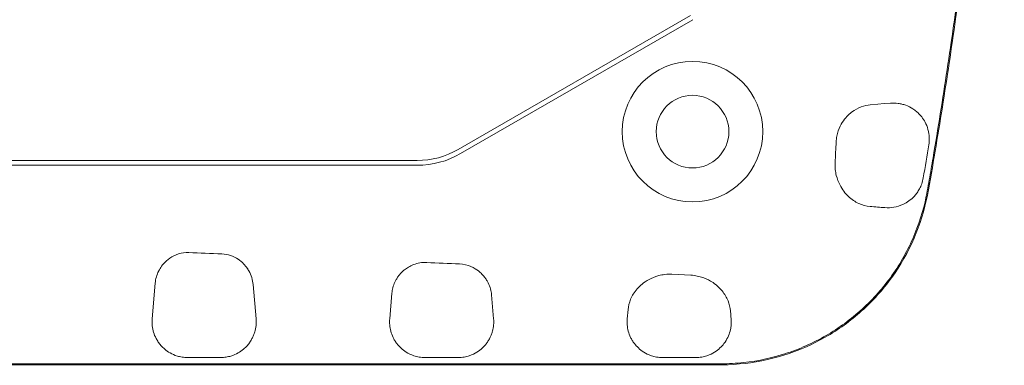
# Model space of a CAD drawing. Header units: inches. Extents: x 0.3 to 21.7, y 0.2 to 16.6.
# Tile 9 of 18: x 10.648 to 12.679, y 9.241 to 9.955. Entities that reach past the tile are written whole.
import ezdxf

# ---------------------------------------------------------------- set-up
doc = ezdxf.new("R2010")
doc.units = ezdxf.units.IN
doc.header["$MEASUREMENT"] = 0

msp = doc.modelspace()

# ---------------------------------------------------------------- linework, layer by layer
at = {"color": 7, "linetype": 'Continuous', "lineweight": 15}
for p, q in [((11.5523, 9.6871), (12.0312, 9.9636)), ((11.5573, 9.6784), (12.0362, 9.9549)), ((5.6888, 9.6643), (11.4674, 9.6643)), ((5.6888, 9.6543), (11.4674, 9.6543)), ((11.9932, 9.4295), (12.0319, 9.4275)), ((10.9209, 9.3375), (10.9273, 9.4113)), ((11.129, 9.4086), (11.1352, 9.3375)), ((11.4109, 9.3375), (11.4155, 9.3903)), ((11.6209, 9.387), (11.6252, 9.3375)), ((11.9009, 9.3375), (11.9026, 9.3564)), ((11.0621, 9.2575), (10.9941, 9.2575)), ((11.5521, 9.2575), (11.4841, 9.2575)), ((12.0421, 9.2575), (11.9741, 9.2575))]:
    msp.add_line(p, q, dxfattribs=at)
at = {"color": 7, "linetype": 'Continuous', "lineweight": 15, "flags": 128}
for points in [[(12.4024, 9.7793), (12.418, 9.7805), (12.431, 9.7816), (12.444, 9.7826)], [(11.487, 9.4537), (11.4871, 9.4537), (11.4872, 9.4537), (11.4873, 9.4537), (11.4873, 9.4537)], [(12.1138, 9.3538), (12.1145, 9.3467), (12.1149, 9.3421), (12.1153, 9.3375)]]:
    msp.add_lwpolyline(points, dxfattribs=at)
at = {"color": 7, "linetype": 'Continuous', "lineweight": 15}
msp.add_circle((12.0356, 9.7238), 0.075, dxfattribs=at)
for centre, radius, start, end in [((12.0356, 9.7238), 0.145, 0, 180), ((12.0356, 9.7238), 0.145, 180, 270), ((12.0356, 9.7238), 0.145, 270, 0), ((11.4674, 9.8342), 0.1699, 269.9997, 300.0003)]:
    msp.add_arc(centre, radius, start, end, dxfattribs=at)
msp.add_ellipse((11.4673, 9.8345), major_axis=(0.0466, -0.174), ratio=0.999347, start_param=6.021549, end_param=6.544821, dxfattribs=at)
for points, knots in [([(8.5307, 13.5042), (9.5141, 13.5042), (10.4975, 13.5042), (11.6038, 13.5042), (11.7267, 13.5042), (11.9111, 13.5042), (11.9725, 13.5042), (12.0494, 13.5042), (12.0647, 13.5042), (12.0954, 13.5042), (12.111, 13.5041), (12.157, 13.5007), (12.187, 13.4952), (12.2456, 13.478), (12.2745, 13.4661), (12.3281, 13.437), (12.3533, 13.4198), (12.4002, 13.3797), (12.4212, 13.3574), (12.4582, 13.3089), (12.4743, 13.2823), (12.5004, 13.2269), (12.5104, 13.1981), (12.5208, 13.1533), (12.5232, 13.1381), (12.5285, 13.1078), (12.5311, 13.0926), (12.544, 13.0169), (12.5538, 12.9562), (12.5998, 12.6523), (12.6278, 12.4078), (12.666, 11.918), (12.6762, 11.6726), (12.6788, 11.1807), (12.6711, 10.9352), (12.6381, 10.4451), (12.6126, 10.2003), (12.5698, 9.8958), (12.5607, 9.835), (12.5462, 9.7439), (12.5412, 9.7136), (12.531, 9.6529), (12.5263, 9.6227), (12.5083, 9.5319), (12.4829, 9.4733), (12.4287, 9.3979), (12.4076, 9.3744), (12.3613, 9.333), (12.3363, 9.3148), (12.255, 9.2686), (12.1946, 9.2497), (12.101, 9.2415), (12.0698, 9.2425), (12.0074, 9.2425), (11.9762, 9.2425), (11.8204, 9.2425), (11.6957, 9.2425), (11.0721, 9.2425), (10.5733, 9.2425), (9.8251, 9.2425), (9.5757, 9.2425), (9.2016, 9.2425), (9.0769, 9.2425), (8.8898, 9.2425), (8.8275, 9.2425), (8.7339, 9.2425), (8.7028, 9.2425), (8.656, 9.2425), (8.6404, 9.2425), (8.6092, 9.2425), (8.5934, 9.2425), (8.5781, 9.2425)], [0.5, 0.5, 0.5, 0.5, 0.625, 0.625, 0.640625, 0.640625, 0.6484375, 0.6484375, 0.6503906, 0.6503906, 0.6523438, 0.6523438, 0.65625, 0.65625, 0.6601563, 0.6601563, 0.6640625, 0.6640625, 0.6679688, 0.6679688, 0.671875, 0.671875, 0.6757813, 0.6757813, 0.6777344, 0.6777344, 0.6796875, 0.6796875, 0.6875, 0.6875, 0.71875, 0.71875, 0.75, 0.75, 0.78125, 0.78125, 0.8125, 0.8125, 0.8203125, 0.8203125, 0.8242188, 0.8242188, 0.828125, 0.828125, 0.8359375, 0.8359375, 0.8398438, 0.8398438, 0.84375, 0.84375, 0.8515625, 0.8515625, 0.8554688, 0.8554688, 0.859375, 0.859375, 0.875, 0.875, 0.9375, 0.9375, 0.96875, 0.96875, 0.984375, 0.984375, 0.9921875, 0.9921875, 0.9960938, 0.9960938, 0.9980469, 0.9980469, 1, 1, 1, 1]), ([(8.5781, 13.5021), (9.5526, 13.5021), (10.6489, 13.5021), (11.7451, 13.5021), (11.9278, 13.5021), (11.9888, 13.5021), (12.0649, 13.5021), (12.0801, 13.5022), (12.1029, 13.5019), (12.1105, 13.5018), (12.1257, 13.501), (12.1332, 13.5003), (12.1557, 13.4979), (12.1707, 13.4955), (12.2004, 13.4891), (12.2152, 13.485), (12.2588, 13.4706), (12.2864, 13.4582), (12.3255, 13.4353), (12.3382, 13.427), (12.3627, 13.4089), (12.3747, 13.3991), (12.4084, 13.3683), (12.4285, 13.3456), (12.455, 13.3084), (12.4633, 13.2954), (12.4783, 13.2688), (12.4851, 13.2551), (12.4971, 13.2273), (12.5024, 13.2131), (12.5114, 13.1841), (12.5152, 13.1692), (12.5196, 13.1466), (12.521, 13.1391), (12.5236, 13.1239), (12.5249, 13.1164), (12.5288, 13.0937), (12.5314, 13.0786), (12.5442, 13.0029), (12.5538, 12.9423), (12.5812, 12.7602), (12.5972, 12.6383), (12.6248, 12.3945), (12.6364, 12.2726), (12.6644, 11.9067), (12.6743, 11.6627), (12.6765, 11.1745), (12.6688, 10.9304), (12.6357, 10.4419), (12.6102, 10.1973), (12.5673, 9.8933), (12.5582, 9.8326), (12.5437, 9.7416), (12.5387, 9.7114), (12.5311, 9.6659), (12.5286, 9.6508), (12.5247, 9.6281), (12.5234, 9.6205), (12.5207, 9.6054), (12.5193, 9.5979), (12.5116, 9.5604), (12.5023, 9.5312), (12.4837, 9.4887), (12.4766, 9.4747), (12.4612, 9.4478), (12.4528, 9.4348), (12.4346, 9.4099), (12.4249, 9.3979), (12.4041, 9.375), (12.3929, 9.364), (12.358, 9.333), (12.3329, 9.3151), (12.2925, 9.2924), (12.2784, 9.2855), (12.2498, 9.2733), (12.2352, 9.268), (12.191, 9.2545), (12.1606, 9.2486), (12.1217, 9.2454), (12.1139, 9.245), (12.0983, 9.2445), (12.0905, 9.2444), (12.0671, 9.2444), (12.0516, 9.2446), (12.0048, 9.2446), (11.8491, 9.2446), (10.6964, 9.2446), (9.5749, 9.2446), (8.5781, 9.2446)], [0, 0, 0, 0, 0.25, 0.28125, 0.28125, 0.296875, 0.296875, 0.300781, 0.300781, 0.302734, 0.302734, 0.304688, 0.304688, 0.308594, 0.308594, 0.3125, 0.3125, 0.320313, 0.320313, 0.324219, 0.324219, 0.328125, 0.328125, 0.335938, 0.335938, 0.339844, 0.339844, 0.34375, 0.34375, 0.347656, 0.347656, 0.351563, 0.351563, 0.353516, 0.353516, 0.355469, 0.355469, 0.359375, 0.359375, 0.375, 0.375, 0.40625, 0.40625, 0.4375, 0.4375, 0.5, 0.5, 0.5625, 0.5625, 0.625, 0.625, 0.640625, 0.640625, 0.648438, 0.648438, 0.652344, 0.652344, 0.654297, 0.654297, 0.65625, 0.65625, 0.664063, 0.664063, 0.667969, 0.667969, 0.671875, 0.671875, 0.675781, 0.675781, 0.679688, 0.679688, 0.6875, 0.6875, 0.691406, 0.691406, 0.695313, 0.695313, 0.703125, 0.703125, 0.705078, 0.705078, 0.707031, 0.707031, 0.710938, 0.710938, 0.71875, 0.75, 1, 1, 1, 1]), ([(12.3319, 9.7029), (12.3321, 9.7067), (12.3326, 9.7105), (12.3341, 9.7182), (12.3351, 9.7219), (12.3386, 9.7322), (12.3416, 9.738), (12.3477, 9.7477), (12.3509, 9.7517), (12.3574, 9.7587), (12.3606, 9.7616), (12.3704, 9.7691), (12.3769, 9.7726), (12.3898, 9.7774), (12.3961, 9.7788), (12.4024, 9.7793)], [0, 0, 0, 0, 0.0625, 0.0625, 0.125, 0.125, 0.25, 0.25, 0.375, 0.375, 0.5, 0.5, 0.75, 0.75, 1, 1, 1, 1]), ([(12.5045, 9.7588), (12.5022, 9.7613), (12.4999, 9.7635), (12.4951, 9.7675), (12.4927, 9.7692), (12.4854, 9.774), (12.4805, 9.7764), (12.4728, 9.7792), (12.4703, 9.78), (12.4651, 9.7813), (12.4625, 9.7818), (12.4547, 9.7828), (12.4494, 9.783), (12.444, 9.7826)], [0.001472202, 0.001472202, 0.001472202, 0.001472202, 0.001948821, 0.001948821, 0.002425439, 0.002425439, 0.003378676, 0.003378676, 0.003855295, 0.003855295, 0.004331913, 0.004331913, 0.005285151, 0.005285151, 0.005285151, 0.005285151]), ([(12.5045, 9.7588), (12.5072, 9.7559), (12.5097, 9.7527), (12.5145, 9.7453), (12.5167, 9.7412), (12.5206, 9.7315), (12.5223, 9.726), (12.5237, 9.7161), (12.524, 9.7126), (12.524, 9.705), (12.5237, 9.7009), (12.5231, 9.6969)], [0, 0, 0, 0, 0.25, 0.25, 0.5, 0.5, 0.75, 0.75, 0.875, 0.875, 1, 1, 1, 1]), ([(12.402, 9.5693), (12.3937, 9.57), (12.3858, 9.5721), (12.3709, 9.579), (12.3638, 9.5837), (12.354, 9.5931), (12.3508, 9.5967), (12.3447, 9.6047), (12.3419, 9.6092), (12.3365, 9.6199), (12.334, 9.6262), (12.3313, 9.6373), (12.3305, 9.6414), (12.3296, 9.6501), (12.3294, 9.6548), (12.3297, 9.6599)], [0, 0, 0, 0, 0.25, 0.25, 0.5, 0.5, 0.625, 0.625, 0.75, 0.75, 0.875, 0.875, 0.9375, 0.9375, 1, 1, 1, 1]), ([(12.5116, 9.6283), (12.5109, 9.6241), (12.5098, 9.62), (12.5071, 9.6124), (12.5056, 9.609), (12.5023, 9.6029), (12.5005, 9.6002), (12.497, 9.5952), (12.4952, 9.593), (12.4896, 9.5868), (12.4858, 9.5836), (12.4782, 9.5781), (12.4744, 9.5759), (12.4706, 9.574)], [0, 0, 0, 0, 0.125, 0.125, 0.25, 0.25, 0.375, 0.375, 0.5, 0.5, 0.75, 0.75, 1, 1, 1, 1]), ([(12.4706, 9.574), (12.464, 9.5708), (12.4575, 9.5689), (12.4448, 9.5667), (12.4386, 9.5664), (12.4326, 9.5669)], [0, 0, 0, 0, 0.5, 0.5, 1, 1, 1, 1]), ([(10.9372, 9.4412), (10.9391, 9.4443), (10.9415, 9.4479), (10.9482, 9.4555), (10.9524, 9.4594), (10.9628, 9.4664), (10.9687, 9.4694), (10.9822, 9.4734), (10.9893, 9.4744), (10.9965, 9.4741)], [0, 0, 0, 0, 0.25, 0.25, 0.5, 0.5, 0.75, 0.75, 1, 1, 1, 1]), ([(11.0646, 9.4715), (11.0709, 9.4712), (11.077, 9.4701), (11.0885, 9.4662), (11.0937, 9.4636), (11.1026, 9.4576), (11.1064, 9.4543), (11.1126, 9.4479), (11.115, 9.4448), (11.1169, 9.442)], [0, 0, 0, 0, 0.25, 0.25, 0.5, 0.5, 0.75, 0.75, 1, 1, 1, 1]), ([(11.4387, 9.4363), (11.4406, 9.438), (11.4428, 9.4397), (11.4481, 9.4434), (11.4512, 9.4453), (11.4582, 9.4487), (11.4623, 9.4503), (11.4709, 9.4526), (11.4755, 9.4534), (11.4803, 9.4537)], [0, 0, 0, 0, 0.25, 0.25, 0.5, 0.5, 0.75, 0.75, 1, 1, 1, 1]), ([(11.4803, 9.4537), (11.4809, 9.4537), (11.4814, 9.4538), (11.482, 9.4538), (11.4825, 9.4538), (11.4831, 9.4538), (11.4837, 9.4538), (11.4848, 9.4538), (11.4859, 9.4538), (11.487, 9.4537)], [0, 0, 0, 0, 0.0000432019, 0.0000432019, 0.0000432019, 0.0000864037, 0.0000864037, 0.0000864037, 0.0001717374, 0.0001717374, 0.0001717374, 0.0001717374]), ([(11.5551, 9.4507), (11.5637, 9.4503), (11.5718, 9.4481), (11.585, 9.4425), (11.5901, 9.4392), (11.5938, 9.4363)], [0, 0, 0, 0, 0.5, 0.5, 1, 1, 1, 1]), ([(10.9273, 9.4113), (10.9277, 9.4155), (10.9284, 9.4197), (10.9308, 9.428), (10.9323, 9.4321), (10.9345, 9.4363)], [0.003036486, 0.003036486, 0.003036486, 0.003036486, 0.003821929, 0.003821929, 0.004607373, 0.004607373, 0.004607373, 0.004607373]), ([(10.9345, 9.4363), (10.9347, 9.4367), (10.9349, 9.4371), (10.9351, 9.4375), (10.9353, 9.4379), (10.9356, 9.4383), (10.9358, 9.4388), (10.9362, 9.4395), (10.9367, 9.4403), (10.9372, 9.4412)], [0, 0, 0, 0, 0.0000800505, 0.0000800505, 0.0000800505, 0.000160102, 0.000160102, 0.000160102, 0.000303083, 0.000303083, 0.000303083, 0.000303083]), ([(11.1169, 9.442), (11.1173, 9.4414), (11.1176, 9.4409), (11.118, 9.4403), (11.1183, 9.4398), (11.1187, 9.4393), (11.119, 9.4388), (11.1195, 9.4379), (11.12, 9.4371), (11.1204, 9.4363)], [0, 0, 0, 0, 0.0000946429, 0.0000946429, 0.0000946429, 0.0001892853, 0.0001892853, 0.0001892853, 0.0003517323, 0.0003517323, 0.0003517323, 0.0003517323]), ([(11.1204, 9.4363), (11.1231, 9.4316), (11.125, 9.427), (11.1278, 9.4178), (11.1286, 9.4132), (11.129, 9.4086)], [0.00181836, 0.00181836, 0.00181836, 0.00181836, 0.0026941, 0.0026941, 0.00356984, 0.00356984, 0.00356984, 0.00356984]), ([(11.4155, 9.3903), (11.4158, 9.3941), (11.4165, 9.3979), (11.4184, 9.4055), (11.4198, 9.4093), (11.4224, 9.415), (11.4234, 9.4169), (11.4256, 9.4208), (11.4268, 9.4227), (11.4295, 9.4265), (11.4311, 9.4285), (11.4345, 9.4324), (11.4365, 9.4343), (11.4387, 9.4363)], [0.001585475, 0.001585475, 0.001585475, 0.001585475, 0.00230839, 0.00230839, 0.003031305, 0.003031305, 0.003392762, 0.003392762, 0.003754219, 0.003754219, 0.004115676, 0.004115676, 0.004477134, 0.004477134, 0.004477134, 0.004477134]), ([(11.6209, 9.387), (11.6206, 9.3911), (11.6199, 9.3952), (11.6177, 9.4033), (11.6162, 9.4074), (11.6132, 9.4135), (11.6121, 9.4155), (11.6096, 9.4196), (11.6081, 9.4217), (11.6049, 9.4258), (11.6031, 9.4279), (11.599, 9.432), (11.5967, 9.4342), (11.5938, 9.4363)], [0.001480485, 0.001480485, 0.001480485, 0.001480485, 0.002252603, 0.002252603, 0.00302472, 0.00302472, 0.003410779, 0.003410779, 0.003796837, 0.003796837, 0.004182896, 0.004182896, 0.004568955, 0.004568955, 0.004568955, 0.004568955]), ([(11.9026, 9.3564), (11.9032, 9.3636), (11.905, 9.3708), (11.911, 9.3851), (11.9153, 9.3922), (11.9242, 9.4025), (11.9276, 9.4059), (11.9357, 9.4125), (11.9403, 9.4157), (11.9514, 9.4217), (11.9578, 9.4245), (11.9698, 9.4276), (11.9741, 9.4285), (11.9835, 9.4296), (11.9884, 9.4297), (11.9932, 9.4295)], [0, 0, 0, 0, 0.25, 0.25, 0.5, 0.5, 0.625, 0.625, 0.75, 0.75, 0.875, 0.875, 0.9375, 0.9375, 1, 1, 1, 1]), ([(12.0319, 9.4275), (12.0367, 9.4273), (12.0411, 9.4267), (12.0495, 9.4249), (12.0533, 9.4239), (12.0602, 9.4215), (12.0634, 9.4201), (12.0692, 9.4173), (12.0719, 9.4159), (12.0793, 9.4114), (12.0835, 9.4081), (12.0908, 9.4016), (12.0939, 9.3983), (12.1021, 9.3883), (12.106, 9.3815), (12.1116, 9.3678), (12.1132, 9.3608), (12.1138, 9.3538)], [0, 0, 0, 0, 0.0625, 0.0625, 0.125, 0.125, 0.1875, 0.1875, 0.25, 0.25, 0.375, 0.375, 0.5, 0.5, 0.75, 0.75, 1, 1, 1, 1]), ([(10.9389, 9.2826), (10.9368, 9.2849), (10.935, 9.2873), (10.9319, 9.2919), (10.9305, 9.2942), (10.9269, 9.3011), (10.925, 9.3056), (10.923, 9.3125), (10.9224, 9.3148), (10.9216, 9.3194), (10.9212, 9.3217), (10.9206, 9.3285), (10.9205, 9.333), (10.9209, 9.3375)], [0.001273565, 0.001273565, 0.001273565, 0.001273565, 0.001711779, 0.001711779, 0.002149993, 0.002149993, 0.003026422, 0.003026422, 0.003464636, 0.003464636, 0.00390285, 0.00390285, 0.004779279, 0.004779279, 0.004779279, 0.004779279]), ([(11.1352, 9.3375), (11.1356, 9.333), (11.1356, 9.3285), (11.1347, 9.3194), (11.1338, 9.3148), (11.1318, 9.308), (11.131, 9.3057), (11.1291, 9.3011), (11.128, 9.2988), (11.1256, 9.2942), (11.1242, 9.2919), (11.1211, 9.2873), (11.1193, 9.2849), (11.1173, 9.2826)], [0.003390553, 0.003390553, 0.003390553, 0.003390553, 0.00425861, 0.00425861, 0.005126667, 0.005126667, 0.005560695, 0.005560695, 0.005994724, 0.005994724, 0.006428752, 0.006428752, 0.00686278, 0.00686278, 0.00686278, 0.00686278]), ([(11.4109, 9.3375), (11.4106, 9.3333), (11.4106, 9.3291), (11.4113, 9.3205), (11.412, 9.3163), (11.4143, 9.3077), (11.4159, 9.3035), (11.4189, 9.2971), (11.4201, 9.2949), (11.4227, 9.2906), (11.4242, 9.2885), (11.4258, 9.2863)], [0.003496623, 0.003496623, 0.003496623, 0.003496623, 0.004311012, 0.004311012, 0.005125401, 0.005125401, 0.005939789, 0.005939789, 0.006346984, 0.006346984, 0.006754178, 0.006754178, 0.006754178, 0.006754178]), ([(11.6252, 9.3375), (11.6256, 9.3333), (11.6256, 9.3291), (11.6248, 9.3206), (11.6241, 9.3164), (11.6224, 9.31), (11.6217, 9.3078), (11.6201, 9.3035), (11.6192, 9.3014), (11.6172, 9.2971), (11.616, 9.2949), (11.6134, 9.2906), (11.612, 9.2885), (11.6103, 9.2863)], [0.003421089, 0.003421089, 0.003421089, 0.003421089, 0.00423695, 0.00423695, 0.005052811, 0.005052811, 0.005460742, 0.005460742, 0.005868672, 0.005868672, 0.006276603, 0.006276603, 0.006684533, 0.006684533, 0.006684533, 0.006684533]), ([(11.9009, 9.3375), (11.9006, 9.3333), (11.9006, 9.3291), (11.9013, 9.3205), (11.902, 9.3163), (11.9043, 9.3077), (11.9059, 9.3035), (11.9089, 9.2971), (11.9101, 9.2949), (11.9127, 9.2906), (11.9142, 9.2885), (11.9158, 9.2863)], [0.003496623, 0.003496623, 0.003496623, 0.003496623, 0.004311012, 0.004311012, 0.005125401, 0.005125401, 0.005939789, 0.005939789, 0.006346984, 0.006346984, 0.006754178, 0.006754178, 0.006754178, 0.006754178]), ([(12.1153, 9.3375), (12.116, 9.329), (12.1153, 9.3204), (12.1106, 9.3033), (12.1067, 9.2947), (12.1004, 9.2864)], [0, 0, 0, 0, 0.5, 0.5, 1, 1, 1, 1]), ([(10.9941, 9.2575), (10.9902, 9.2575), (10.9864, 9.2578), (10.9792, 9.2589), (10.976, 9.2597), (10.9669, 9.2624), (10.9621, 9.2646), (10.9537, 9.2695), (10.9501, 9.272), (10.9439, 9.2772), (10.9412, 9.2799), (10.9389, 9.2826)], [0, 0, 0, 0, 0.125, 0.125, 0.25, 0.25, 0.5, 0.5, 0.75, 0.75, 1, 1, 1, 1]), ([(11.1173, 9.2826), (11.1149, 9.2799), (11.1122, 9.2772), (11.106, 9.272), (11.1024, 9.2694), (11.094, 9.2646), (11.0891, 9.2624), (11.0802, 9.2597), (11.0769, 9.2589), (11.0698, 9.2578), (11.0659, 9.2575), (11.0621, 9.2575)], [0, 0, 0, 0, 0.25, 0.25, 0.5, 0.5, 0.75, 0.75, 0.875, 0.875, 1, 1, 1, 1]), ([(11.4841, 9.2575), (11.4797, 9.2575), (11.4755, 9.2579), (11.4677, 9.2592), (11.4642, 9.2602), (11.4546, 9.2633), (11.4495, 9.266), (11.4408, 9.2714), (11.4372, 9.2743), (11.4309, 9.2802), (11.4282, 9.2832), (11.4258, 9.2863)], [0, 0, 0, 0, 0.125, 0.125, 0.25, 0.25, 0.5, 0.5, 0.75, 0.75, 1, 1, 1, 1]), ([(11.6103, 9.2863), (11.608, 9.2832), (11.6053, 9.2802), (11.599, 9.2743), (11.5953, 9.2714), (11.5866, 9.2659), (11.5815, 9.2633), (11.5719, 9.2602), (11.5684, 9.2592), (11.5606, 9.2579), (11.5564, 9.2575), (11.5521, 9.2575)], [0, 0, 0, 0, 0.25, 0.25, 0.5, 0.5, 0.75, 0.75, 0.875, 0.875, 1, 1, 1, 1]), ([(11.9741, 9.2575), (11.9697, 9.2575), (11.9655, 9.2579), (11.9577, 9.2592), (11.9542, 9.2602), (11.9446, 9.2633), (11.9395, 9.266), (11.9308, 9.2714), (11.9272, 9.2743), (11.9209, 9.2802), (11.9182, 9.2832), (11.9158, 9.2863)], [0, 0, 0, 0, 0.125, 0.125, 0.25, 0.25, 0.5, 0.5, 0.75, 0.75, 1, 1, 1, 1]), ([(12.1004, 9.2864), (12.098, 9.2833), (12.0953, 9.2803), (12.089, 9.2744), (12.0854, 9.2715), (12.0766, 9.266), (12.0715, 9.2633), (12.062, 9.2602), (12.0584, 9.2592), (12.0506, 9.2579), (12.0464, 9.2575), (12.0421, 9.2575)], [0, 0, 0, 0, 0.25, 0.25, 0.5, 0.5, 0.75, 0.75, 0.875, 0.875, 1, 1, 1, 1])]:
    msp.add_open_spline(points, degree=3, knots=knots, dxfattribs=at)
for points in [[(12.3297, 9.6599), (12.3304, 9.6742), (12.3312, 9.6886), (12.3319, 9.7029)], [(12.5231, 9.6969), (12.5193, 9.674), (12.5155, 9.6512), (12.5116, 9.6283)], [(12.402, 9.5693), (12.4122, 9.5685), (12.4224, 9.5677), (12.4326, 9.5669)], [(11.0646, 9.4715), (11.0419, 9.4724), (11.0192, 9.4732), (10.9965, 9.4741)], [(11.4873, 9.4537), (11.5099, 9.4527), (11.5325, 9.4517), (11.5551, 9.4507)]]:
    msp.add_open_spline(points, degree=3, dxfattribs=at)

doc.saveas('drawing.dxf')
